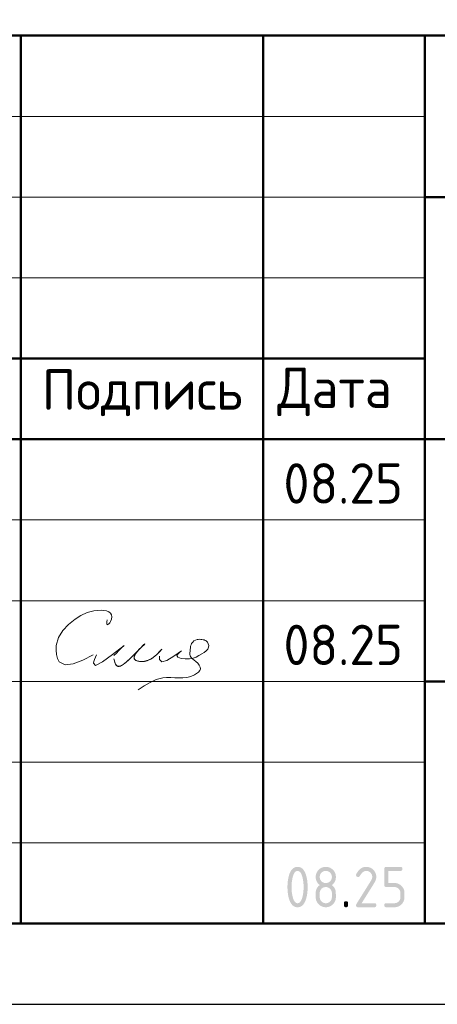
# Model space of a CAD drawing. Header units: millimetres. Extents: x 0 to 50400, y 0 to 35640.
# Tile 9 of 13: x 32391 to 35493, y 0 to 7318. Entities that reach past the tile are written whole.
import ezdxf

# ---------------------------------------------------------------- set-up
doc = ezdxf.new("R2010")
doc.units = ezdxf.units.MM
doc.layers.add('Standard', color=7, linetype='Continuous', lineweight=25)
doc.styles.add('ISOCPEUR', font='txt')

msp = doc.modelspace()

# ---------------------------------------------------------------- hatches: boundary and pattern name
at = {"layer": 'Standard', "linetype": 'Continuous', "lineweight": 25, "transparency": 33554687}
h = msp.add_hatch(color=7, dxfattribs=at)
h.paths.add_polyline_path([(34499.8, 871.5), (34499.8, 880.9), (34499.3, 889.9), (34498.8, 899), (34497.8, 907.7), (34496.8, 916.5), (34495.3, 925), (34493.9, 933.5), (34491.9, 941.7), (34490.4, 948), (34488.7, 953.4), (34487, 958.8), (34485.1, 963.5), (34483.2, 968.2), (34481.1, 972.1), (34479, 975.9), (34476.7, 979), (34474.4, 982.2), (34471.8, 984.5), (34469.3, 986.8), (34466.6, 988.4), (34463.9, 989.9), (34461, 990.7), (34458.1, 991.5), (34455, 991.5), (34451.9, 991.5), (34449, 990.7), (34446.1, 989.9), (34443.4, 988.4), (34440.8, 986.8), (34438.3, 984.5), (34435.8, 982.1), (34433.5, 979), (34431.2, 975.9), (34429.1, 972), (34427, 968.1), (34425.1, 963.4), (34423.2, 958.7), (34421.5, 953.2), (34419.8, 947.8), (34418.3, 941.5), (34416.3, 933.1), (34414.8, 924.5), (34413.2, 916), (34412.2, 907.2), (34411.2, 898.5), (34410.7, 889.5), (34410.2, 880.6), (34410.2, 871.5), (34410.2, 862.3), (34410.7, 853.3), (34411.2, 844.3), (34412.2, 835.5), (34413.2, 826.7), (34414.6, 818.2), (34416.1, 809.6), (34418.1, 801.3), (34419.6, 795.1), (34421.3, 789.7), (34423, 784.2), (34424.9, 779.6), (34426.8, 774.9), (34428.9, 771), (34431, 767.1), (34433.3, 764), (34435.6, 760.9), (34438.1, 758.6), (34440.6, 756.3), (34443.3, 754.7), (34446.1, 753.2), (34449, 752.4), (34451.9, 751.6), (34455, 751.6), (34458.1, 751.6), (34461, 752.4), (34463.9, 753.2), (34466.6, 754.7), (34469.3, 756.3), (34471.8, 758.6), (34474.4, 760.9), (34476.7, 764), (34479, 767.1), (34481.1, 771), (34483.2, 774.9), (34485.1, 779.6), (34487, 784.2), (34488.7, 789.7), (34490.4, 795.1), (34491.9, 801.3), (34493.9, 809.6), (34495.3, 818.2), (34496.8, 826.7), (34497.8, 835.5), (34498.8, 844.3), (34499.3, 853.3), (34499.8, 862.3)])
h.paths.add_polyline_path([(34529.9, 871.5), (34529.9, 864.8), (34529.6, 858.4), (34529.4, 851.9), (34529, 845.6), (34528.6, 839.4), (34528, 833.4), (34527.4, 827.3), (34526.6, 821.5), (34525.7, 815.7), (34524.7, 810.2), (34523.7, 804.6), (34522.4, 799.3), (34521.2, 793.9), (34519.8, 788.8), (34518.3, 783.7), (34516.7, 778.8), (34514.3, 771.7), (34511.5, 765.4), (34508.7, 759.1), (34505.6, 753.8), (34502.5, 748.4), (34499, 743.9), (34495.5, 739.4), (34491.6, 735.9), (34487.8, 732.3), (34483.5, 729.6), (34479.3, 726.9), (34474.7, 725.1), (34470.2, 723.3), (34465.2, 722.4), (34460.3, 721.5), (34455, 721.5), (34449.7, 721.5), (34444.7, 722.4), (34439.8, 723.3), (34435.2, 725.1), (34430.6, 726.9), (34426.4, 729.6), (34422.2, 732.2), (34418.4, 735.8), (34414.5, 739.4), (34411, 743.8), (34407.5, 748.3), (34404.4, 753.6), (34401.2, 759), (34398.5, 765.2), (34395.7, 771.5), (34393.3, 778.6), (34391.6, 783.5), (34390.2, 788.6), (34388.8, 793.7), (34387.5, 799.1), (34386.3, 804.4), (34385.3, 810), (34384.2, 815.6), (34383.4, 821.4), (34382.6, 827.2), (34382, 833.2), (34381.4, 839.3), (34380.9, 845.5), (34380.5, 851.8), (34380.3, 858.3), (34380.1, 864.8), (34380.1, 871.5), (34380.1, 878.3), (34380.3, 884.8), (34380.5, 891.3), (34380.9, 897.6), (34381.4, 903.8), (34382, 909.9), (34382.6, 915.9), (34383.4, 921.7), (34384.2, 927.5), (34385.3, 933.1), (34386.3, 938.7), (34387.5, 944), (34388.8, 949.4), (34390.2, 954.5), (34391.6, 959.6), (34393.3, 964.5), (34395.7, 971.6), (34398.5, 977.9), (34401.2, 984.1), (34404.4, 989.5), (34407.5, 994.8), (34411, 999.3), (34414.5, 1003.7), (34418.4, 1007.3), (34422.2, 1010.9), (34426.4, 1013.5), (34430.6, 1016.2), (34435.2, 1018), (34439.8, 1019.8), (34444.7, 1020.7), (34449.7, 1021.5), (34455, 1021.5), (34460.3, 1021.5), (34465.2, 1020.6), (34470.2, 1019.8), (34474.7, 1018), (34479.3, 1016.2), (34483.5, 1013.5), (34487.8, 1010.8), (34491.6, 1007.2), (34495.5, 1003.6), (34499, 999.2), (34502.5, 994.7), (34505.6, 989.3), (34508.7, 984), (34511.5, 977.7), (34514.3, 971.4), (34516.7, 964.3), (34518.3, 959.4), (34519.8, 954.3), (34521.2, 949.2), (34522.4, 943.8), (34523.7, 938.5), (34524.7, 932.9), (34525.7, 927.3), (34526.6, 921.5), (34527.4, 915.7), (34528, 909.7), (34528.6, 903.7), (34529, 897.4), (34529.4, 891.2), (34529.6, 884.7), (34529.9, 878.3)], flags=16)
h = msp.add_hatch(color=7, dxfattribs=at)
h.paths.add_polyline_path([(34664.8, 751.6), (34669.5, 751.6), (34673.9, 752.4), (34678.2, 753.2), (34682.2, 754.9), (34686.1, 756.5), (34689.7, 758.9), (34693.4, 761.4), (34696.6, 764.7), (34699.9, 767.9), (34702.3, 771.6), (34704.7, 775.2), (34706.4, 779.2), (34708, 783.2), (34708.8, 787.5), (34709.6, 791.9), (34709.6, 796.6), (34709.6, 826.6), (34709.6, 831.2), (34708.8, 835.6), (34708, 839.9), (34706.4, 843.8), (34704.7, 847.8), (34702.2, 851.5), (34699.8, 855.1), (34696.5, 858.4), (34693.2, 861.7), (34689.6, 864.1), (34686, 866.6), (34682, 868.3), (34678.1, 869.9), (34673.8, 870.7), (34669.5, 871.6), (34664.8, 871.6), (34660.1, 871.6), (34655.8, 870.7), (34651.5, 869.9), (34647.5, 868.3), (34643.5, 866.7), (34639.9, 864.2), (34636.3, 861.8), (34633, 858.5), (34629.8, 855.2), (34627.3, 851.6), (34624.9, 848), (34623.3, 844), (34621.6, 840), (34620.8, 835.6), (34620, 831.3), (34620, 826.6), (34620, 796.6), (34620, 791.9), (34620.8, 787.5), (34621.6, 783.2), (34623.3, 779.2), (34624.9, 775.2), (34627.3, 771.6), (34629.8, 767.9), (34633, 764.7), (34636.3, 761.4), (34639.9, 758.9), (34643.5, 756.5), (34647.5, 754.9), (34651.5, 753.2), (34655.8, 752.4), (34660.1, 751.6)])
h.paths.add_polyline_path([(34664.8, 721.5), (34660.9, 721.5), (34657.2, 721.9), (34653.5, 722.2), (34649.9, 722.9), (34646.3, 723.6), (34642.8, 724.6), (34639.4, 725.7), (34636, 727), (34632.7, 728.4), (34629.6, 730.1), (34626.4, 731.8), (34623.4, 733.9), (34620.4, 735.9), (34617.5, 738.3), (34614.6, 740.7), (34611.9, 743.5), (34609.1, 746.2), (34606.7, 749.1), (34604.3, 752), (34602.3, 755), (34600.2, 758), (34598.5, 761.2), (34596.8, 764.4), (34595.4, 767.7), (34594.1, 771), (34593, 774.5), (34592, 777.9), (34591.3, 781.6), (34590.6, 785.2), (34590.3, 788.9), (34590, 792.6), (34590, 796.5), (34590, 826.5), (34590, 831.2), (34590.4, 835.6), (34590.9, 840.1), (34591.8, 844.3), (34592.8, 848.5), (34594.2, 852.5), (34595.6, 856.4), (34597.5, 860.2), (34599.4, 863.9), (34601.7, 867.5), (34604.1, 871), (34606.9, 874.3), (34609.7, 877.6), (34613, 880.6), (34616.3, 883.7), (34620, 886.5), (34616.3, 889.4), (34613, 892.4), (34609.7, 895.5), (34606.9, 898.8), (34604.1, 902.1), (34601.7, 905.6), (34599.4, 909.2), (34597.5, 912.9), (34595.6, 916.7), (34594.2, 920.6), (34592.8, 924.6), (34591.8, 928.8), (34590.9, 933), (34590.4, 937.4), (34590, 941.9), (34590, 946.5), (34590, 950.4), (34590.3, 954.2), (34590.6, 957.9), (34591.3, 961.5), (34592, 965.1), (34593, 968.6), (34594.1, 972.1), (34595.4, 975.4), (34596.8, 978.7), (34598.5, 981.9), (34600.2, 985), (34602.3, 988.1), (34604.3, 991.1), (34606.7, 994), (34609.1, 996.9), (34611.9, 999.6), (34614.6, 1002.4), (34617.5, 1004.8), (34620.4, 1007.2), (34623.4, 1009.2), (34626.4, 1011.3), (34629.6, 1013), (34632.7, 1014.7), (34636, 1016.1), (34639.4, 1017.4), (34642.8, 1018.5), (34646.3, 1019.5), (34649.9, 1020.2), (34653.5, 1020.9), (34657.2, 1021.2), (34660.9, 1021.5), (34664.8, 1021.5), (34668.7, 1021.5), (34672.4, 1021.2), (34676.2, 1020.9), (34679.8, 1020.2), (34683.4, 1019.5), (34686.8, 1018.5), (34690.3, 1017.4), (34693.6, 1016.1), (34696.9, 1014.7), (34700.1, 1013), (34703.2, 1011.3), (34706.3, 1009.2), (34709.3, 1007.2), (34712.2, 1004.8), (34715.1, 1002.4), (34717.8, 999.6), (34720.5, 996.9), (34722.9, 994), (34725.3, 991.1), (34727.4, 988.1), (34729.4, 985), (34731.1, 981.9), (34732.8, 978.7), (34734.2, 975.4), (34735.6, 972.1), (34736.6, 968.6), (34737.6, 965.1), (34738.3, 961.5), (34739, 957.9), (34739.3, 954.2), (34739.7, 950.4), (34739.7, 946.5), (34739.7, 941.9), (34739.2, 937.4), (34738.7, 933), (34737.8, 928.8), (34736.9, 924.6), (34735.5, 920.6), (34734.1, 916.7), (34732.2, 912.9), (34730.3, 909.2), (34727.9, 905.6), (34725.6, 902.1), (34722.8, 898.8), (34720, 895.5), (34716.7, 892.4), (34713.4, 889.4), (34709.6, 886.5), (34715, 882.5), (34719.4, 877.9), (34723.8, 873.3), (34727.2, 868.3), (34730.6, 863.3), (34733.1, 857.8), (34735.5, 852.3), (34736.9, 846.3), (34737.2, 844.8), (34737.5, 842.9), (34737.9, 841), (34738.1, 838.7), (34738.4, 836.4), (34738.6, 833.7), (34738.8, 831), (34739, 827.8), (34739.2, 824.7), (34739.3, 821.2), (34739.4, 817.7), (34739.5, 813.8), (34739.6, 809.9), (34739.6, 805.6), (34739.7, 801.3), (34739.7, 796.5), (34739.7, 792.6), (34739.3, 788.9), (34739, 785.2), (34738.3, 781.6), (34737.6, 777.9), (34736.6, 774.5), (34735.6, 771), (34734.2, 767.7), (34732.8, 764.4), (34731.1, 761.2), (34729.4, 758), (34727.4, 755), (34725.3, 752), (34722.9, 749.1), (34720.5, 746.2), (34717.8, 743.5), (34715.1, 740.7), (34712.2, 738.3), (34709.3, 735.9), (34706.3, 733.9), (34703.2, 731.8), (34700.1, 730.1), (34696.9, 728.4), (34693.6, 727), (34690.3, 725.7), (34686.8, 724.6), (34683.4, 723.6), (34679.8, 722.9), (34676.2, 722.2), (34672.4, 721.9), (34668.7, 721.5)], flags=16)
h.paths.add_polyline_path([(34664.8, 901.5), (34669.5, 901.5), (34673.9, 902.3), (34678.2, 903.1), (34682.2, 904.7), (34686.1, 906.4), (34689.7, 908.8), (34693.4, 911.3), (34696.6, 914.6), (34699.9, 917.8), (34702.3, 921.5), (34704.7, 925.1), (34706.4, 929.1), (34708, 933.1), (34708.8, 937.4), (34709.6, 941.8), (34709.6, 946.5), (34709.6, 951.1), (34708.8, 955.5), (34708, 959.8), (34706.4, 963.7), (34704.7, 967.7), (34702.2, 971.4), (34699.8, 975), (34696.5, 978.3), (34693.2, 981.6), (34689.6, 984), (34686, 986.5), (34682, 988.2), (34678.1, 989.8), (34673.8, 990.6), (34669.5, 991.5), (34664.8, 991.5), (34660.1, 991.5), (34655.8, 990.6), (34651.5, 989.8), (34647.5, 988.2), (34643.5, 986.6), (34639.9, 984.1), (34636.3, 981.7), (34633, 978.4), (34629.8, 975.1), (34627.3, 971.5), (34624.9, 967.9), (34623.3, 963.9), (34621.6, 959.9), (34620.8, 955.5), (34620, 951.2), (34620, 946.5), (34620, 941.8), (34620.8, 937.4), (34621.6, 933.1), (34623.3, 929.1), (34624.9, 925.1), (34627.3, 921.5), (34629.8, 917.8), (34633, 914.6), (34636.3, 911.3), (34639.9, 908.8), (34643.5, 906.4), (34647.5, 904.7), (34651.5, 903.1), (34655.8, 902.3), (34660.1, 901.5)])
for points in [[(34964.6, 1021.5), (34968.5, 1021.5), (34972.2, 1021.2), (34976, 1020.9), (34979.6, 1020.2), (34983.2, 1019.5), (34986.7, 1018.5), (34990.1, 1017.4), (34993.4, 1016.1), (34996.7, 1014.7), (34999.9, 1013), (35003.1, 1011.3), (35006.1, 1009.2), (35009.1, 1007.2), (35012, 1004.8), (35014.9, 1002.4), (35017.6, 999.6), (35020.4, 996.9), (35022.8, 994), (35025.2, 991.1), (35027.2, 988.1), (35029.3, 985), (35031, 981.9), (35032.7, 978.7), (35034.1, 975.4), (35035.5, 972.1), (35036.5, 968.6), (35037.5, 965.2), (35038.2, 961.5), (35038.9, 957.9), (35039.2, 954.2), (35039.6, 950.4), (35039.6, 946.6), (35039.6, 941.2), (35038.7, 935.9), (35037.9, 930.5), (35036.2, 925.1), (35034.5, 919.7), (35031.9, 914.3), (35029.3, 908.8), (35025.9, 903.4), (34931.4, 751.6), (35024.6, 751.6), (35026.4, 751.6), (35028.1, 751.4), (35029.7, 751.1), (35031.1, 750.7), (35032.5, 750.2), (35033.7, 749.5), (35034.9, 748.8), (35035.8, 747.8), (35036.8, 746.9), (35037.5, 745.7), (35038.2, 744.6), (35038.6, 743.2), (35039.1, 741.7), (35039.3, 740.1), (35039.6, 738.4), (35039.6, 736.6), (35039.6, 734.7), (35039.3, 733), (35039.1, 731.4), (35038.6, 730), (35038.2, 728.6), (35037.5, 727.4), (35036.8, 726.2), (35035.8, 725.3), (35034.9, 724.4), (35033.7, 723.7), (35032.5, 723), (35031.1, 722.5), (35029.7, 722), (35028.1, 721.8), (35026.4, 721.5), (35024.6, 721.5), (34904.6, 721.5), (34902.7, 721.5), (34901.1, 721.8), (34899.5, 722), (34898.1, 722.5), (34896.7, 723), (34895.5, 723.7), (34894.3, 724.4), (34893.4, 725.3), (34892.4, 726.2), (34891.7, 727.4), (34891, 728.6), (34890.6, 730), (34890.1, 731.4), (34889.9, 733), (34889.6, 734.7), (34889.6, 736.5), (34889.6, 738.8), (34890.2, 741), (34890.9, 743.1), (34892.1, 745.2), (35002.1, 921.7), (35004, 924.7), (35005.4, 927.8), (35006.8, 930.8), (35007.7, 933.9), (35008.6, 937), (35009.1, 940.2), (35009.6, 943.3), (35009.6, 946.5), (35009.6, 951.2), (35008.8, 955.5), (35007.9, 959.8), (35006.3, 963.8), (35004.6, 967.7), (35002.2, 971.4), (34999.7, 975), (34996.4, 978.3), (34993.1, 981.6), (34989.5, 984.1), (34985.8, 986.6), (34981.9, 988.2), (34977.9, 989.8), (34973.6, 990.7), (34969.3, 991.5), (34964.6, 991.5), (34961.4, 991.5), (34958.3, 990.9), (34955.2, 990.3), (34952.1, 989.1), (34949.1, 988), (34946.1, 986.2), (34943.1, 984.4), (34940.1, 982.1), (34937.2, 979.7), (34934.3, 976.8), (34931.4, 973.8), (34928.6, 970.3), (34925.8, 966.7), (34923, 962.6), (34920.3, 958.5), (34917.6, 953.8), (34916.5, 952), (34915.2, 950.6), (34913.9, 949.2), (34912.3, 948.3), (34910.7, 947.4), (34908.8, 947), (34906.8, 946.5), (34904.6, 946.5), (34902.7, 946.5), (34901.1, 946.7), (34899.5, 947), (34898.1, 947.4), (34896.7, 947.9), (34895.5, 948.6), (34894.3, 949.3), (34893.4, 950.3), (34892.4, 951.2), (34891.7, 952.4), (34891, 953.5), (34890.6, 954.9), (34890.1, 956.3), (34889.9, 958), (34889.6, 959.6), (34889.6, 961.5), (34889.6, 963.2), (34890, 964.7), (34890.3, 966.3), (34891, 967.6), (34894.5, 974.4), (34898.2, 980.3), (34902, 986.2), (34906.1, 991.2), (34910.1, 996.3), (34914.4, 1000.5), (34918.8, 1004.7), (34923.4, 1008.1), (34928, 1011.4), (34932.8, 1014), (34937.7, 1016.5), (34942.9, 1018.2), (34948, 1019.9), (34953.5, 1020.7), (34958.9, 1021.5)], [(35099.5, 886.5), (35099.5, 1006.5), (35099.5, 1008.4), (35099.8, 1010.1), (35100, 1011.7), (35100.4, 1013.1), (35100.9, 1014.5), (35101.6, 1015.7), (35102.3, 1016.9), (35103.3, 1017.8), (35104.2, 1018.7), (35105.4, 1019.4), (35106.5, 1020.1), (35107.9, 1020.6), (35109.3, 1021.1), (35111, 1021.3), (35112.6, 1021.5), (35114.5, 1021.5), (35219.2, 1021.5), (35221.1, 1021.5), (35222.7, 1021.3), (35224.3, 1021.1), (35225.7, 1020.6), (35227.1, 1020.1), (35228.3, 1019.4), (35229.5, 1018.7), (35230.4, 1017.8), (35231.4, 1016.9), (35232.1, 1015.7), (35232.8, 1014.5), (35233.2, 1013.1), (35233.7, 1011.7), (35234, 1010), (35234.2, 1008.4), (35234.2, 1006.5), (35234.2, 1004.6), (35234, 1003), (35233.7, 1001.4), (35233.2, 999.9), (35232.8, 998.5), (35232.1, 997.4), (35231.4, 996.2), (35230.4, 995.2), (35229.5, 994.3), (35228.3, 993.6), (35227.1, 992.9), (35225.7, 992.4), (35224.3, 992), (35222.7, 991.7), (35221.1, 991.5), (35219.2, 991.5), (35129.6, 991.5), (35129.6, 901.6), (35174.4, 901.6), (35178.3, 901.6), (35182.1, 901.3), (35185.8, 900.9), (35189.4, 900.2), (35193, 899.5), (35196.4, 898.5), (35199.9, 897.5), (35203.2, 896.1), (35206.5, 894.7), (35209.7, 893), (35212.8, 891.3), (35215.9, 889.2), (35218.9, 887.1), (35221.8, 884.7), (35224.6, 882.3), (35227.4, 879.5), (35230.1, 876.8), (35232.5, 873.9), (35234.9, 871), (35236.9, 868), (35239, 864.9), (35240.7, 861.8), (35242.4, 858.6), (35243.8, 855.3), (35245.1, 852), (35246.2, 848.5), (35247.2, 845.1), (35247.9, 841.5), (35248.5, 837.9), (35248.9, 834.2), (35249.2, 830.4), (35249.2, 826.6), (35249.2, 796.6), (35249.2, 792.7), (35248.9, 788.9), (35248.5, 785.2), (35247.9, 781.6), (35247.2, 778), (35246.1, 774.5), (35245.1, 771), (35243.7, 767.7), (35242.4, 764.4), (35240.6, 761.2), (35238.9, 758.1), (35236.9, 755), (35234.8, 752), (35232.4, 749.1), (35230, 746.2), (35227.2, 743.5), (35224.5, 740.7), (35221.6, 738.3), (35218.7, 735.9), (35215.7, 733.9), (35212.7, 731.8), (35209.5, 730.1), (35206.3, 728.4), (35203, 727), (35199.7, 725.7), (35196.3, 724.6), (35192.8, 723.6), (35189.2, 722.9), (35185.7, 722.2), (35182, 721.9), (35178.2, 721.5), (35174.4, 721.5), (35114.5, 721.5), (35112.6, 721.5), (35111, 721.8), (35109.3, 722), (35107.9, 722.5), (35106.5, 723), (35105.4, 723.7), (35104.2, 724.4), (35103.3, 725.3), (35102.3, 726.2), (35101.6, 727.4), (35100.9, 728.6), (35100.5, 730), (35100, 731.4), (35099.8, 733), (35099.5, 734.7), (35099.5, 736.6), (35099.5, 738.4), (35099.8, 740.1), (35100, 741.7), (35100.4, 743.2), (35100.9, 744.6), (35101.6, 745.7), (35102.3, 746.9), (35103.3, 747.8), (35104.2, 748.8), (35105.4, 749.5), (35106.5, 750.2), (35107.9, 750.7), (35109.3, 751.1), (35111, 751.4), (35112.6, 751.6), (35114.5, 751.6), (35174.3, 751.6), (35179, 751.6), (35183.4, 752.4), (35187.7, 753.2), (35191.7, 754.9), (35195.7, 756.5), (35199.3, 758.9), (35202.9, 761.4), (35206.1, 764.7), (35209.4, 767.9), (35211.9, 771.6), (35214.3, 775.2), (35215.9, 779.2), (35217.6, 783.2), (35218.4, 787.5), (35219.2, 791.9), (35219.2, 796.6), (35219.2, 826.6), (35219.2, 831.2), (35218.4, 835.5), (35217.5, 839.9), (35215.9, 843.8), (35214.3, 847.8), (35211.8, 851.4), (35209.3, 855.1), (35206, 858.4), (35202.8, 861.7), (35199.1, 864.1), (35195.5, 866.6), (35191.5, 868.3), (35187.6, 869.9), (35183.3, 870.7), (35179, 871.5), (35174.3, 871.5), (35114.5, 871.5), (35112.6, 871.5), (35111, 871.8), (35109.3, 872), (35107.9, 872.5), (35106.5, 873), (35105.4, 873.6), (35104.2, 874.4), (35103.3, 875.3), (35102.3, 876.2), (35101.6, 877.4), (35100.9, 878.6), (35100.4, 880), (35100, 881.4), (35099.8, 883), (35099.5, 884.7)], [(34799.8, 751.6), (34799.8, 753.5), (34800, 755.1), (34800.3, 756.8), (34800.7, 758.2), (34801.2, 759.6), (34801.9, 760.8), (34802.6, 761.9), (34803.6, 762.9), (34804.5, 763.8), (34805.7, 764.5), (34806.8, 765.2), (34808.2, 765.7), (34809.7, 766.2), (34811.3, 766.4), (34812.9, 766.6), (34814.8, 766.6), (34816.7, 766.6), (34818.3, 766.4), (34820, 766.2), (34821.4, 765.7), (34822.8, 765.2), (34824, 764.5), (34825.2, 763.8), (34826.1, 762.9), (34827, 761.9), (34827.7, 760.8), (34828.4, 759.6), (34828.9, 758.2), (34829.4, 756.8), (34829.6, 755.1), (34829.8, 753.5), (34829.8, 751.6), (34829.8, 736.6), (34829.8, 734.7), (34829.6, 733), (34829.4, 731.4), (34828.9, 730), (34828.4, 728.6), (34827.7, 727.4), (34827, 726.2), (34826.1, 725.3), (34825.2, 724.4), (34824, 723.7), (34822.8, 723), (34821.4, 722.5), (34820, 722), (34818.3, 721.8), (34816.7, 721.5), (34814.8, 721.5), (34812.9, 721.5), (34811.3, 721.8), (34809.7, 722), (34808.2, 722.5), (34806.8, 723), (34805.7, 723.7), (34804.5, 724.4), (34803.6, 725.3), (34802.6, 726.2), (34801.9, 727.4), (34801.2, 728.6), (34800.7, 730), (34800.3, 731.4), (34800, 733), (34799.8, 734.7), (34799.8, 736.6)]]:
    msp.add_hatch(color=7, dxfattribs=at).paths.add_polyline_path(points, flags=16)

# ---------------------------------------------------------------- linework, layer by layer
at = {"layer": 'Standard', "color": 7, "linetype": 'Continuous', "lineweight": 50, "transparency": 33554687}
for p, q in [((27600, 7200), (49800, 7200)), ((32400, 600), (32400, 7200)), ((34200, 600), (34200, 7200)), ((35400, 600), (35400, 7200)), ((35400, 6000), (49800, 6000)), ((27600, 4800), (35400, 4800)), ((27600, 4800), (35400, 4800)), ((27600, 4200), (35400, 4200)), ((27600, 4200), (35400, 4200)), ((35400, 4200), (49800, 4200)), ((35400, 2400), (49800, 2400))]:
    msp.add_line(p, q, dxfattribs=at)
at = {"layer": 'Standard', "color": 7, "linetype": 'Continuous', "lineweight": 13, "transparency": 33554687}
for p, q in [((27600, 6600), (35400, 6600)), ((27600, 6000), (35400, 6000)), ((27600, 5400), (35400, 5400)), ((27600, 3600), (35400, 3600)), ((27600, 3000), (35400, 3000)), ((27600, 3000), (35400, 3000)), ((27600, 2400), (35400, 2400)), ((27600, 2400), (35400, 2400)), ((27600, 1800), (35400, 1800)), ((27600, 1200), (35400, 1200))]:
    msp.add_line(p, q, dxfattribs=at)
at = {"layer": 'Standard', "color": 7, "linetype": 'Continuous', "lineweight": 25, "transparency": 33554687}
msp.add_line((27600, 600), (49800, 600), dxfattribs=at)
msp.add_line((27600, 600), (49800, 600), dxfattribs=at)
msp.add_line((27600, 600), (49800, 600), dxfattribs=at)
msp.add_lwpolyline([(0, 0), (50400, 0), (50400, 35640), (0, 35640), (0, 0)], close=True, dxfattribs=at)
at = {"layer": 'Standard', "color": 7, "linetype": 'Continuous', "lineweight": 13, "transparency": 33554687}
msp.add_lwpolyline([(50400, 35640), (0, 35640), (0, 0), (50400, 0), (50400, 35640)], dxfattribs=at)
at = {"layer": 'Standard', "color": 7, "linetype": 'Continuous', "lineweight": 50, "transparency": 33554687}
msp.add_lwpolyline([(2400, 35040), (49800, 35040), (49800, 600), (2400, 600), (2400, 35040)], close=True, dxfattribs=at)
at = {"layer": 'Standard', "color": 7, "linetype": 'Continuous', "lineweight": 25, "transparency": 33554687}
msp.add_lwpolyline([(49800, 7200), (27600, 7200), (27600, 600), (49800, 600), (49800, 7200)], dxfattribs=at)
at = {"layer": 'Standard', "color": 250, "linetype": 'Continuous', "lineweight": 18, "true_color": 0x2d2d2d, "transparency": 33554687}
for points in [[(33040.4, 2856.7), (33038.6, 2844.1), (33037.5, 2832.9), (33037.9, 2824.6), (33040.4, 2820.7), (33045.4, 2822), (33052.1, 2827.6), (33059.3, 2836.1), (33065.8, 2846.1), (33072.8, 2863.1), (33074.8, 2879.3), (33072.4, 2893.9), (33065.8, 2906.1), (33052.7, 2917.1), (33035.5, 2924.1), (33015.8, 2927.8), (32995.3, 2929.2), (32941.5, 2925), (32892, 2911.2), (32846, 2889.5), (32802.5, 2861.9), (32754, 2823.6), (32711.7, 2778.7), (32679.9, 2726.4), (32662.7, 2665.8), (32660.8, 2632.1), (32663.8, 2599), (32671.8, 2569.2), (32684.9, 2545.6), (32728.1, 2523.1), (32788.3, 2531), (32859.9, 2559.1), (32937.1, 2597.2)], [(33592.6, 2626.6), (33580.6, 2617.6), (33570.1, 2608.7), (33562.3, 2600.4), (33558.6, 2592.7), (33566.4, 2580.1), (33589.4, 2571.5), (33620.4, 2567.1), (33652, 2567.2), (33679.2, 2571.8), (33701.8, 2580.2), (33722.5, 2591.4), (33743.5, 2604.4), (33760, 2614.7), (33775.5, 2626.1), (33787.8, 2639.4), (33794.4, 2655.3), (33794.7, 2667.8), (33791.6, 2680.5), (33785.5, 2692.1), (33776.9, 2701.1), (33769.7, 2705.3), (33761.8, 2708.1), (33753.4, 2710), (33744.8, 2711.2), (33735.7, 2712.3), (33726.7, 2712.8), (33717.7, 2712.6), (33708.8, 2711.2), (33696.8, 2707.2), (33685.6, 2700.9), (33675.8, 2692.6), (33668.3, 2682.8), (33663.6, 2672.6), (33660.8, 2661.6), (33659, 2650), (33657.6, 2637.9), (33656, 2625.1), (33654.9, 2612.6), (33655.2, 2600.7), (33657.6, 2589.9), (33664.4, 2578.2), (33674.6, 2567.9), (33686.9, 2558), (33700, 2547.5), (33713.4, 2534.7), (33724.5, 2520.8), (33731.6, 2506.5), (33732.9, 2492.4), (33728, 2480), (33718.2, 2468.7), (33705.1, 2458.6), (33690.5, 2449.9), (33661.1, 2437.2), (33631.8, 2429.7), (33602.5, 2426.3), (33572.9, 2425.7), (33542.8, 2426.8), (33512.5, 2428), (33482.4, 2428.2), (33452.9, 2425.7), (33405, 2413.5), (33359.2, 2392.9), (33314.7, 2366.6), (33270.9, 2337.5)], [(32961.1, 2597.2), (32953.8, 2579.5), (32947.1, 2562.6), (32942, 2547.5), (32939.1, 2535.1), (32954.5, 2518.3), (33005.5, 2544.4), (33080.1, 2598.9), (33166.5, 2667.8)], [(33446.1, 2639), (33445.5, 2638.3), (33444.9, 2637.6), (33444.3, 2637), (33443.6, 2636.3), (33434.6, 2626.5), (33425.5, 2616.8), (33416.1, 2607.3), (33406.5, 2598), (33400.4, 2592.6), (33394.2, 2587.3), (33387.9, 2582.1), (33381.3, 2577.2), (33375.9, 2573.4), (33370.3, 2569.8), (33364.7, 2566.5), (33358.9, 2563.3), (33353.8, 2560.7), (33348.5, 2558.3), (33343.2, 2556.2), (33337.8, 2554.2), (33332.8, 2552.7), (33327.6, 2551.3), (33322.5, 2550.1), (33317.3, 2549.2), (33312.1, 2548.5), (33306.9, 2548), (33301.8, 2547.7), (33296.6, 2547.7), (33291.3, 2547.9), (33286, 2548.3), (33280.8, 2548.9), (33275.6, 2549.7), (33271.4, 2550.6), (33267.2, 2551.6), (33263, 2552.8), (33259, 2554.3), (33256.4, 2555.4), (33253.8, 2556.6), (33251.3, 2558), (33249, 2559.5), (33247.5, 2560.6), (33246.1, 2561.8), (33244.9, 2563), (33243.7, 2564.4), (33242.9, 2565.6), (33242.2, 2566.8), (33241.6, 2568.1), (33241, 2569.5), (33240.6, 2571), (33240.3, 2572.5), (33240.2, 2574.1), (33240.1, 2575.6), (33240.2, 2577.8), (33240.5, 2579.9), (33240.9, 2582), (33241.5, 2584.1), (33242.5, 2587.3), (33243.8, 2590.5), (33245.2, 2593.6), (33246.8, 2596.6), (33249.7, 2601.5), (33252.9, 2606.3), (33256.2, 2610.9), (33259.7, 2615.5), (33266.2, 2623.7), (33272.9, 2631.7), (33279.9, 2639.3), (33287.2, 2646.7), (33295.5, 2654.5), (33303.8, 2662.2), (33312.1, 2670.2), (33320, 2678.9), (33320.3, 2679.2), (33320.5, 2679.4), (33320.8, 2679.6), (33321.1, 2679.7), (33321.1, 2679.7), (33321.1, 2679.7), (33321.1, 2679.7), (33321.1, 2679.7), (33321.1, 2679.7), (33321.1, 2679.7), (33321.1, 2679.7), (33321.1, 2679.7), (33321.1, 2679.7), (33321.1, 2679.7), (33321.1, 2679.7), (33321.1, 2679.7), (33321.1, 2679.7), (33321.1, 2679.7), (33321.1, 2679.7), (33321.1, 2679.7), (33321, 2679.5), (33320.9, 2679.3), (33320.7, 2679.1), (33320.5, 2679), (33305.7, 2666), (33292.2, 2652.6), (33279.4, 2638.9), (33266.7, 2625.1), (33248.4, 2606), (33229.5, 2587.3), (33210.1, 2568.9), (33190.4, 2551), (33183.5, 2544.9), (33176.6, 2539), (33169.5, 2533.3), (33162.2, 2527.8), (33158, 2524.8), (33153.6, 2522), (33149.2, 2519.4), (33144.6, 2517), (33141.7, 2515.6), (33138.7, 2514.4), (33135.7, 2513.4), (33132.7, 2512.6), (33130.6, 2512.2), (33128.5, 2511.9), (33126.3, 2511.8), (33124.2, 2511.8), (33122.5, 2512), (33120.8, 2512.3), (33119.2, 2512.7), (33117.6, 2513.2), (33116.1, 2513.9), (33114.6, 2514.7), (33113.2, 2515.6), (33111.9, 2516.6), (33110.4, 2517.9), (33109, 2519.4), (33107.7, 2521), (33106.5, 2522.6), (33104.6, 2525.6), (33102.9, 2528.6), (33101.5, 2531.8), (33100.1, 2535), (33097.2, 2543), (33094.6, 2551.1), (33092.3, 2559.2), (33090.1, 2567.4)], [(33090.1, 2567.4), (33094, 2553.5), (33098.1, 2540.4), (33102.8, 2529), (33108.3, 2520.1), (33130.3, 2512.1), (33159.9, 2526.1), (33195.4, 2555.6), (33235.1, 2594), (33268.7, 2627.1), (33298, 2656.1), (33317, 2675.3), (33320, 2678.8), (33313.9, 2673.2), (33303.8, 2663.5), (33291.2, 2650.8), (33277.5, 2636.4), (33260.3, 2616.3), (33246.9, 2596.7), (33240.3, 2579), (33243.6, 2564.6), (33250.9, 2558.2), (33261.3, 2553.4), (33273.7, 2550.1), (33286.7, 2548.2), (33317.9, 2549.3), (33346.2, 2557.4), (33371.9, 2570.8), (33395.2, 2588.1), (33408.7, 2600.1), (33421.5, 2612.7), (33433.9, 2625.7), (33446.1, 2639)], [(33166.5, 2667.8), (33147.4, 2648.7), (33128.3, 2629.6), (33109.2, 2610.5), (33090.1, 2591.4)], [(33429.2, 2588.1), (33428.8, 2581.6), (33428.6, 2575.3), (33428.7, 2569.4), (33429.2, 2564.1), (33446.4, 2545.5), (33483.9, 2556.2), (33534.9, 2586.5), (33592.6, 2626.6)]]:
    msp.add_lwpolyline(points, dxfattribs=at)

# ---------------------------------------------------------------- texts
at = {"layer": 'Standard', "color": 7, "linetype": 'Continuous', "lineweight": 13, "transparency": 33554687, "insert": (27600, 9833.6), "char_height": 336, "width": 12891.48, "attachment_point": 1, "line_spacing_factor": 1.084337}
msp.add_mtext('\\A1;{\\fISOCPEUR|i0|b0;\\H335.999994;\\W1.000000;\\C7;1. Спецификацию элементов, ведомость деталей см. лист 8}\\P{\\fISOCPEUR|i0|b0;\\H335.999994;\\W1.000000;\\C7;Ведомость расхода стали см. лист 1.1}\\P{\\fISOCPEUR|i0|b0;\\H335.999994;\\W1.000000;\\C7;2. Опалубочный план конструкции стен см. лист 2}\\P{\\fISOCPEUR|i0|b0;\\H335.999994;\\W1.000000;\\C7;3. Сечения замаркированы см. листы 3...6}\\P', dxfattribs=at)
at = {"layer": 'Standard', "color": 7, "linetype": 'Continuous', "lineweight": 25, "transparency": 33554687, "char_height": 300, "attachment_point": 7, "style": 'ISOCPEUR'}
for s, insert, width in [('\\W0.96;Подпись', (32555.3, 4371.4), 1613.136), ('\\W0.94;Дата', (34305.2, 4371.4), 1161.283), ('\\W0.94;08.25', (34350.1, 3721.5), 1070.015), ('\\W0.94;08.25', (34350.1, 2521.5), 1070.015)]:
    msp.add_mtext(s, dxfattribs=dict(at, insert=insert, width=width))

doc.saveas('drawing.dxf')
